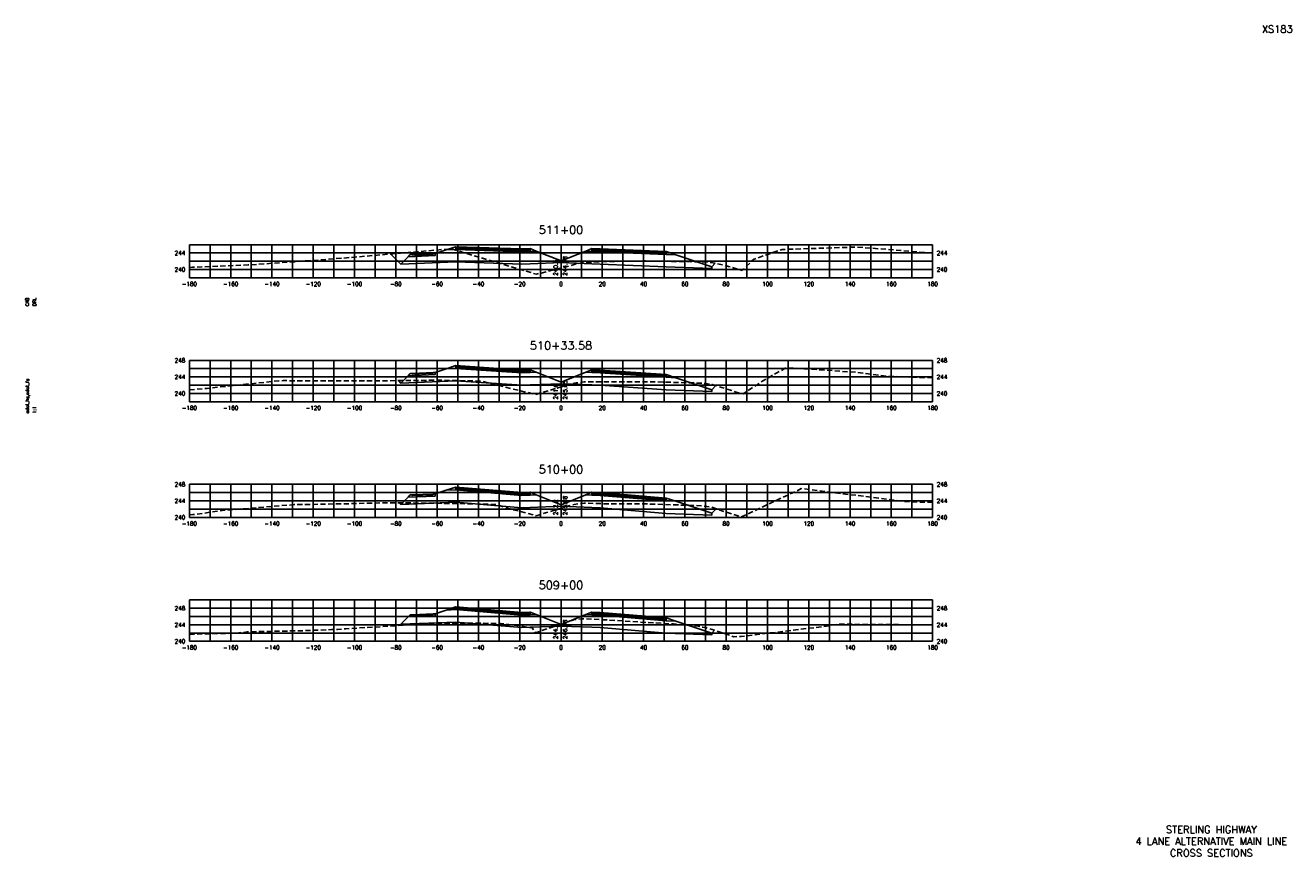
# Model space of a CAD drawing. Extents: x 37 to 9410, y 16 to 8218.
# Tile 82 of 110: x 8067 to 8679, y 3136 to 3538. Entities that reach past the tile are written whole.
import ezdxf
from ezdxf.enums import TextEntityAlignment as Align

# ---------------------------------------------------------------- set-up
doc = ezdxf.new("R2010")
doc.units = 0
doc.header["$LTSCALE"] = 20
doc.header["$MEASUREMENT"] = 0
doc.linetypes.add('HIDDEN_050%', pattern=[0.1875, 0.125, -0.0625])
for name, color, linetype in [('S-AT-TXT175', 6, 'Continuous'), ('S-AT-TXT80', 1, 'Continuous'), ('XDATUM', 3, 'Continuous'), ('XEG', 1, 'HIDDEN_050%'), ('XFG', 2, 'Continuous'), ('XGRID', 251, 'Continuous'), ('XGRIDT', 2, 'Continuous'), ('XREF-BORDER', 7, 'Continuous')]:
    doc.layers.add(name, color=color, linetype=linetype)
doc.styles.add('L100', font='simplex.shx', dxfattribs={"height": 2})
doc.styles.add('L175', font='ROMANSM.shx', dxfattribs={"height": 3.5})
doc.styles.add('L80', font='ROMANSM.shx', dxfattribs={"height": 1.6})

# ---------------------------------------------------------------- blocks, each defined once
blk = doc.blocks.new('03025_00_att1')
at = {"layer": 'S-AT-TXT175', "style": 'L175'}
for tag, p in [('NUM', (32.402, 20.822)), ('LINE1', (30.64, 1.444)), ('LINE2', (30.64, 1.161)), ('LINE3', (30.64, 0.877))]:
    blk.add_attdef(tag, text='', height=0.175, dxfattribs=at).set_placement(p, align=Align.CENTER)
at = {"layer": 'S-AT-TXT80', "style": 'L80'}
for tag, p in [('DESIGNED', (2.094, 14.201)), ('CHECKED', (2.265, 14.201)), ('DRAFTED', (2.436, 14.201)), ('PSCALE', (2.265, 11.605)), ('PCTB', (2.094, 11.605)), ('PVIEW', (2.436, 11.605))]:
    blk.add_attdef(tag, p, '', height=0.08, rotation=90, dxfattribs=at)

msp = doc.modelspace()

# ---------------------------------------------------------------- linework, layer by layer
at = {"layer": 'XDATUM', "flags": 128}
for points in [[(8243.62, 3427.49), (8248.46, 3422.65), (8275.05, 3423.71), (8307.05, 3422.62), (8311.05, 3422.78), (8326.05, 3423.38), (8341.05, 3422.78), (8345.05, 3422.62), (8377.05, 3421.34), (8399.05, 3420.46), (8399.05, 3421.35), (8400.77, 3423.07)], [(8247.3, 3366.2), (8248.46, 3365.04), (8275.05, 3366.1), (8307.05, 3363.95), (8311.05, 3364.11), (8326.05, 3364.71), (8341.05, 3364.11), (8345.05, 3363.95), (8377.05, 3361.81), (8399.05, 3360.93), (8399.05, 3361.81), (8401.03, 3363.8)], [(8247.62, 3307.08), (8248.46, 3306.24), (8275.05, 3307.31), (8307.05, 3304.62), (8311.05, 3304.78), (8326.05, 3305.38), (8341.05, 3304.78), (8345.05, 3304.62), (8377.05, 3301.94), (8399.05, 3301.06), (8399.05, 3301.95), (8401.24, 3304.14)], [(8247.86, 3247.65), (8248.46, 3248.25), (8275.05, 3249.31), (8307.05, 3246.62), (8311.05, 3246.78), (8326.05, 3247.38), (8341.05, 3246.78), (8345.05, 3246.62), (8377.05, 3243.94), (8399.05, 3243.06), (8399.05, 3243.94), (8400.43, 3245.32)]]:
    msp.add_lwpolyline(points, dxfattribs=at)
at = {"layer": 'XEG', "flags": 128}
for points in [[(8146.05, 3421.01), (8147.58, 3421.12), (8174.56, 3422.19), (8210.78, 3424.75), (8223.73, 3425.78), (8269.14, 3429.68), (8272.11, 3429.91), (8272.9, 3429.92), (8273.93, 3429.65), (8314.08, 3417.74), (8325.36, 3420.47), (8326.05, 3420.66), (8334.01, 3422.86), (8336.03, 3423.21), (8337.88, 3423.47), (8352.69, 3423.94), (8366.16, 3424.13), (8382.72, 3423.9), (8395.54, 3423.69), (8398.62, 3423.39), (8400.72, 3423.08), (8407.24, 3421.48), (8413.77, 3419.5), (8419.28, 3424.92), (8433.18, 3429.7), (8469.59, 3430.85), (8490.7, 3429.19), (8506.05, 3427.88)], [(8146.05, 3361.71), (8154.63, 3362.44), (8189.3, 3366.13), (8190.5, 3366.17), (8191.4, 3366.18), (8238.47, 3366.11), (8267.42, 3366.4), (8287.64, 3365.98), (8302.33, 3362.17), (8313.84, 3359.55), (8326.05, 3363.11), (8328.7, 3363.88), (8332.53, 3364.94), (8333.45, 3365.1), (8337.23, 3365.55), (8343.48, 3365.64), (8366.35, 3365.67), (8372.5, 3365.57), (8394.88, 3364.93), (8396, 3364.77), (8399.3, 3364.34), (8410.9, 3360.68), (8414.34, 3359.83), (8422.83, 3365.42), (8428.28, 3368.64), (8435.16, 3372.48), (8469.33, 3370.24), (8484.33, 3368.25), (8506.05, 3367.55)], [(8146.05, 3301.27), (8147.73, 3301.3), (8162.87, 3303.4), (8196.83, 3306.15), (8221.62, 3306.56), (8241.63, 3307.09), (8245.93, 3307.1), (8282.04, 3306.58), (8295.03, 3306.2), (8299.72, 3304.54), (8314.09, 3300.77), (8321.88, 3303.21), (8326.05, 3304.43), (8332.35, 3306.27), (8334.7, 3306.58), (8337.28, 3306.88), (8350.43, 3306.5), (8366.03, 3306.52), (8381.77, 3306.06), (8394.28, 3305.63), (8396.71, 3305.31), (8398.87, 3304.93), (8404.99, 3302.89), (8409.34, 3301.52), (8413.44, 3300.23), (8440.7, 3313.01), (8442.33, 3313.91), (8443.92, 3313.81), (8450.11, 3312.99), (8484.12, 3308.76), (8491.42, 3307.75), (8506.05, 3307.18)], [(8146.05, 3243.4), (8168.86, 3243.91), (8174.01, 3244.53), (8200.54, 3245.1), (8214.96, 3245.65), (8217.76, 3245.7), (8221.9, 3246.02), (8266.66, 3248.83), (8296.87, 3248.65), (8312.03, 3246.56), (8313.66, 3244.12), (8323.54, 3247.41), (8326.05, 3248.27), (8332.12, 3250.36), (8333.99, 3250.54), (8336.46, 3250.94), (8352.27, 3250.1), (8364.43, 3249.29), (8380.47, 3248.37), (8391.7, 3247.47), (8394.68, 3246.8), (8396.55, 3246.53), (8402.22, 3244.76), (8406.03, 3243.46), (8409.73, 3242.2), (8413.39, 3242.3), (8452.59, 3247.09), (8460.68, 3248.22), (8462.25, 3248.27), (8501.63, 3247.94), (8506.05, 3247.89)]]:
    msp.add_lwpolyline(points, dxfattribs=at)
at = {"layer": 'XFG', "flags": 128}
for points in [[(8248.46, 3422.65), (8248.46, 3422.65), (8243.62, 3427.49)], [(8326.05, 3424.12), (8314.1, 3428.91), (8311.05, 3428.78), (8307.05, 3428.62), (8275.05, 3429.71), (8270.48, 3429.53), (8265.05, 3427.72), (8265.05, 3426.72), (8252.01, 3426.2), (8248.46, 3422.65), (8275.05, 3423.71), (8307.05, 3422.62), (8311.05, 3422.78), (8326.05, 3423.38), (8326.05, 3424.12)], [(8265.05, 3427.72), (8264.05, 3427.68), (8264.05, 3427.34), (8254.05, 3426.94), (8254.05, 3427.28), (8253.05, 3427.24), (8252.01, 3426.2), (8265.05, 3426.72), (8265.05, 3427.72)], [(8264.05, 3427.68), (8254.05, 3427.28), (8254.05, 3426.94), (8264.05, 3427.34), (8264.05, 3427.68)], [(8311.05, 3429.12), (8307.05, 3428.96), (8275.05, 3430.05), (8275.05, 3431.05), (8270.48, 3429.53), (8275.05, 3429.71), (8307.05, 3428.62), (8311.05, 3428.78), (8314.1, 3428.91), (8311.05, 3430.12), (8311.05, 3429.12)], [(8311.05, 3430.12), (8307.05, 3429.96), (8275.05, 3431.05), (8275.05, 3430.71), (8307.05, 3429.62), (8311.05, 3429.78), (8311.05, 3430.12)], [(8311.05, 3429.78), (8307.05, 3429.62), (8275.05, 3430.71), (8275.05, 3430.05), (8307.05, 3428.96), (8311.05, 3429.12), (8311.05, 3429.78)], [(8326.05, 3424.12), (8338, 3428.91), (8341.05, 3428.78), (8345.05, 3428.62), (8377.05, 3427.34), (8381.62, 3427.16), (8399.05, 3421.35), (8399.05, 3420.46), (8377.05, 3421.34), (8345.05, 3422.62), (8341.05, 3422.78), (8326.05, 3423.38)], [(8341.05, 3430.12), (8338, 3428.91), (8341.05, 3428.78), (8345.05, 3428.62), (8377.05, 3427.34), (8381.62, 3427.16), (8377.05, 3428.68), (8377.05, 3427.68), (8345.05, 3428.96), (8341.05, 3429.12), (8341.05, 3430.12)], [(8341.05, 3430.12), (8341.05, 3429.78), (8345.05, 3429.62), (8377.05, 3428.34), (8377.05, 3428.68), (8345.05, 3429.96), (8341.05, 3430.12)], [(8341.05, 3429.78), (8341.05, 3429.12), (8345.05, 3428.96), (8377.05, 3427.68), (8377.05, 3428.34), (8345.05, 3429.62), (8341.05, 3429.78)], [(8399.05, 3421.35), (8399.05, 3421.35), (8400.77, 3423.07)], [(8326.05, 3365.45), (8314.1, 3370.23), (8311.05, 3370.11), (8307.05, 3369.95), (8275.05, 3372.1), (8270.48, 3371.92), (8265.05, 3370.11), (8265.05, 3369.11), (8252.01, 3368.58), (8248.46, 3365.04), (8275.05, 3366.1), (8307.05, 3363.95), (8311.05, 3364.11), (8326.05, 3364.71), (8326.05, 3365.45)], [(8311.05, 3370.45), (8307.05, 3370.29), (8275.05, 3372.44), (8275.05, 3373.44), (8270.48, 3371.92), (8275.05, 3372.1), (8307.05, 3369.95), (8311.05, 3370.11), (8314.1, 3370.23), (8311.05, 3371.45), (8311.05, 3370.45)], [(8311.05, 3371.45), (8307.05, 3371.29), (8275.05, 3373.44), (8275.05, 3373.1), (8307.05, 3370.95), (8311.05, 3371.11), (8311.05, 3371.45)], [(8311.05, 3371.11), (8307.05, 3370.95), (8275.05, 3373.1), (8275.05, 3372.44), (8307.05, 3370.29), (8311.05, 3370.45), (8311.05, 3371.11)], [(8341.05, 3371.45), (8338, 3370.23), (8341.05, 3370.11), (8345.05, 3369.95), (8377.05, 3367.81), (8381.62, 3367.62), (8377.05, 3369.15), (8377.05, 3368.15), (8345.05, 3370.29), (8341.05, 3370.45), (8341.05, 3371.45)], [(8341.05, 3371.45), (8341.05, 3371.11), (8345.05, 3370.95), (8377.05, 3368.81), (8377.05, 3369.15), (8345.05, 3371.29), (8341.05, 3371.45)], [(8341.05, 3371.11), (8341.05, 3370.45), (8345.05, 3370.29), (8377.05, 3368.15), (8377.05, 3368.81), (8345.05, 3370.95), (8341.05, 3371.11)], [(8248.46, 3365.04), (8248.46, 3365.04), (8247.3, 3366.2)], [(8265.05, 3370.11), (8264.05, 3370.07), (8264.05, 3369.73), (8254.05, 3369.33), (8254.05, 3369.67), (8253.05, 3369.63), (8252.01, 3368.58), (8265.05, 3369.11), (8265.05, 3370.11)], [(8264.05, 3370.07), (8254.05, 3369.67), (8254.05, 3369.33), (8264.05, 3369.73), (8264.05, 3370.07)], [(8326.05, 3365.45), (8338, 3370.23), (8341.05, 3370.11), (8345.05, 3369.95), (8377.05, 3367.81), (8381.62, 3367.62), (8399.05, 3361.81), (8399.05, 3360.93), (8377.05, 3361.81), (8345.05, 3363.95), (8341.05, 3364.11), (8326.05, 3364.71)], [(8399.05, 3361.81), (8399.05, 3361.81), (8401.03, 3363.8)], [(8326.05, 3306.12), (8314.1, 3310.91), (8311.05, 3310.78), (8307.05, 3310.62), (8275.05, 3313.31), (8270.48, 3313.12), (8265.05, 3311.31), (8265.05, 3310.31), (8252.01, 3309.79), (8248.46, 3306.24), (8275.05, 3307.31), (8307.05, 3304.62), (8311.05, 3304.78), (8326.05, 3305.38), (8326.05, 3306.12)], [(8265.05, 3311.31), (8264.05, 3311.27), (8264.05, 3310.93), (8254.05, 3310.53), (8254.05, 3310.87), (8253.05, 3310.83), (8252.01, 3309.79), (8265.05, 3310.31), (8265.05, 3311.31)], [(8264.05, 3311.27), (8254.05, 3310.87), (8254.05, 3310.53), (8264.05, 3310.93), (8264.05, 3311.27)], [(8311.05, 3311.12), (8307.05, 3310.96), (8275.05, 3313.65), (8275.05, 3314.65), (8270.48, 3313.12), (8275.05, 3313.31), (8307.05, 3310.62), (8311.05, 3310.78), (8314.1, 3310.91), (8311.05, 3312.12), (8311.05, 3311.12)], [(8311.05, 3312.12), (8307.05, 3311.96), (8275.05, 3314.65), (8275.05, 3314.31), (8307.05, 3311.62), (8311.05, 3311.78), (8311.05, 3312.12)], [(8311.05, 3311.78), (8307.05, 3311.62), (8275.05, 3314.31), (8275.05, 3313.65), (8307.05, 3310.96), (8311.05, 3311.12), (8311.05, 3311.78)], [(8326.05, 3306.12), (8338, 3310.91), (8341.05, 3310.78), (8345.05, 3310.62), (8377.05, 3307.94), (8381.62, 3307.76), (8399.05, 3301.95), (8399.05, 3301.06), (8377.05, 3301.94), (8345.05, 3304.62), (8341.05, 3304.78), (8326.05, 3305.38)], [(8341.05, 3312.12), (8338, 3310.91), (8341.05, 3310.78), (8345.05, 3310.62), (8377.05, 3307.94), (8381.62, 3307.76), (8377.05, 3309.28), (8377.05, 3308.28), (8345.05, 3310.96), (8341.05, 3311.12), (8341.05, 3312.12)], [(8341.05, 3312.12), (8341.05, 3311.78), (8345.05, 3311.62), (8377.05, 3308.94), (8377.05, 3309.28), (8345.05, 3311.96), (8341.05, 3312.12)], [(8341.05, 3311.78), (8341.05, 3311.12), (8345.05, 3310.96), (8377.05, 3308.28), (8377.05, 3308.94), (8345.05, 3311.62), (8341.05, 3311.78)], [(8248.46, 3306.24), (8248.46, 3306.24), (8247.62, 3307.08)], [(8399.05, 3301.95), (8399.05, 3301.95), (8401.24, 3304.14)], [(8326.05, 3248.12), (8314.1, 3252.91), (8311.05, 3252.78), (8307.05, 3252.62), (8275.05, 3255.31), (8270.48, 3255.13), (8265.05, 3253.32), (8265.05, 3252.32), (8252.01, 3251.8), (8248.46, 3248.25), (8275.05, 3249.31), (8307.05, 3246.62), (8311.05, 3246.78), (8326.05, 3247.38), (8326.05, 3248.12)], [(8311.05, 3253.12), (8307.05, 3252.96), (8275.05, 3255.65), (8275.05, 3256.65), (8270.48, 3255.13), (8275.05, 3255.31), (8307.05, 3252.62), (8311.05, 3252.78), (8314.1, 3252.91), (8311.05, 3254.12), (8311.05, 3253.12)], [(8311.05, 3254.12), (8307.05, 3253.96), (8275.05, 3256.65), (8275.05, 3256.31), (8307.05, 3253.62), (8311.05, 3253.78), (8311.05, 3254.12)], [(8311.05, 3253.78), (8307.05, 3253.62), (8275.05, 3256.31), (8275.05, 3255.65), (8307.05, 3252.96), (8311.05, 3253.12), (8311.05, 3253.78)], [(8265.05, 3253.32), (8264.05, 3253.28), (8264.05, 3252.94), (8254.05, 3252.54), (8254.05, 3252.88), (8253.05, 3252.84), (8252.01, 3251.8), (8265.05, 3252.32), (8265.05, 3253.32)], [(8264.05, 3253.28), (8254.05, 3252.88), (8254.05, 3252.54), (8264.05, 3252.94), (8264.05, 3253.28)], [(8326.05, 3248.12), (8338, 3252.91), (8341.05, 3252.78), (8345.05, 3252.62), (8377.05, 3249.94), (8381.62, 3249.75), (8399.05, 3243.94), (8399.05, 3243.06), (8377.05, 3243.94), (8345.05, 3246.62), (8341.05, 3246.78), (8326.05, 3247.38)], [(8341.05, 3254.12), (8338, 3252.91), (8341.05, 3252.78), (8345.05, 3252.62), (8377.05, 3249.94), (8381.62, 3249.75), (8377.05, 3251.28), (8377.05, 3250.28), (8345.05, 3252.96), (8341.05, 3253.12), (8341.05, 3254.12)], [(8341.05, 3254.12), (8341.05, 3253.78), (8345.05, 3253.62), (8377.05, 3250.94), (8377.05, 3251.28), (8345.05, 3253.96), (8341.05, 3254.12)], [(8341.05, 3253.78), (8341.05, 3253.12), (8345.05, 3252.96), (8377.05, 3250.28), (8377.05, 3250.94), (8345.05, 3253.62), (8341.05, 3253.78)], [(8248.46, 3248.25), (8248.46, 3248.25), (8247.86, 3247.65)], [(8399.05, 3243.94), (8399.05, 3243.94), (8400.43, 3245.32)]]:
    msp.add_lwpolyline(points, dxfattribs=at)
at = {"layer": 'XGRID'}
for p, q in [((8146.05, 3416), (8146.05, 3432)), ((8146.05, 3432), (8506.05, 3432)), ((8146.05, 3428), (8506.05, 3428)), ((8156.05, 3416), (8156.05, 3432)), ((8166.05, 3416), (8166.05, 3432)), ((8176.05, 3416), (8176.05, 3432)), ((8186.05, 3416), (8186.05, 3432)), ((8196.05, 3416), (8196.05, 3432)), ((8206.05, 3416), (8206.05, 3432)), ((8216.05, 3416), (8216.05, 3432)), ((8226.05, 3416), (8226.05, 3432)), ((8236.05, 3416), (8236.05, 3432)), ((8246.05, 3416), (8246.05, 3432)), ((8256.05, 3416), (8256.05, 3432)), ((8266.05, 3416), (8266.05, 3432)), ((8276.05, 3416), (8276.05, 3432)), ((8286.05, 3416), (8286.05, 3432)), ((8296.05, 3416), (8296.05, 3432)), ((8306.05, 3416), (8306.05, 3432)), ((8316.05, 3416), (8316.05, 3432)), ((8326.05, 3416), (8326.05, 3432)), ((8336.05, 3416), (8336.05, 3432)), ((8346.05, 3416), (8346.05, 3432)), ((8356.05, 3416), (8356.05, 3432)), ((8366.05, 3416), (8366.05, 3432)), ((8376.05, 3416), (8376.05, 3432)), ((8386.05, 3416), (8386.05, 3432)), ((8396.05, 3416), (8396.05, 3432)), ((8406.05, 3416), (8406.05, 3432)), ((8416.05, 3416), (8416.05, 3432)), ((8426.05, 3416), (8426.05, 3432)), ((8436.05, 3416), (8436.05, 3432)), ((8446.05, 3416), (8446.05, 3432)), ((8456.05, 3416), (8456.05, 3432)), ((8466.05, 3416), (8466.05, 3432)), ((8476.05, 3416), (8476.05, 3432)), ((8486.05, 3416), (8486.05, 3432)), ((8496.05, 3416), (8496.05, 3432)), ((8506.05, 3416), (8506.05, 3432)), ((8146.05, 3424), (8506.05, 3424)), ((8146.05, 3420), (8506.05, 3420)), ((8146.05, 3416), (8506.05, 3416)), ((8146.05, 3356), (8146.05, 3376)), ((8146.05, 3376), (8506.05, 3376)), ((8146.05, 3372), (8506.05, 3372)), ((8156.05, 3356), (8156.05, 3376)), ((8166.05, 3356), (8166.05, 3376)), ((8176.05, 3356), (8176.05, 3376)), ((8186.05, 3356), (8186.05, 3376)), ((8196.05, 3356), (8196.05, 3376)), ((8206.05, 3356), (8206.05, 3376)), ((8216.05, 3356), (8216.05, 3376)), ((8226.05, 3356), (8226.05, 3376)), ((8236.05, 3356), (8236.05, 3376)), ((8246.05, 3356), (8246.05, 3376)), ((8256.05, 3356), (8256.05, 3376)), ((8266.05, 3356), (8266.05, 3376)), ((8276.05, 3356), (8276.05, 3376)), ((8286.05, 3356), (8286.05, 3376)), ((8296.05, 3356), (8296.05, 3376)), ((8306.05, 3356), (8306.05, 3376)), ((8316.05, 3356), (8316.05, 3376)), ((8326.05, 3356), (8326.05, 3376)), ((8336.05, 3356), (8336.05, 3376)), ((8346.05, 3356), (8346.05, 3376)), ((8356.05, 3356), (8356.05, 3376)), ((8366.05, 3356), (8366.05, 3376)), ((8376.05, 3356), (8376.05, 3376)), ((8386.05, 3356), (8386.05, 3376)), ((8396.05, 3356), (8396.05, 3376)), ((8406.05, 3356), (8406.05, 3376)), ((8416.05, 3356), (8416.05, 3376)), ((8426.05, 3356), (8426.05, 3376)), ((8436.05, 3356), (8436.05, 3376)), ((8446.05, 3356), (8446.05, 3376)), ((8456.05, 3356), (8456.05, 3376)), ((8466.05, 3356), (8466.05, 3376)), ((8476.05, 3356), (8476.05, 3376)), ((8486.05, 3356), (8486.05, 3376)), ((8496.05, 3356), (8496.05, 3376)), ((8506.05, 3356), (8506.05, 3376)), ((8146.05, 3368), (8506.05, 3368)), ((8146.05, 3364), (8506.05, 3364)), ((8146.05, 3360), (8506.05, 3360)), ((8146.05, 3356), (8506.05, 3356)), ((8146.05, 3300), (8146.05, 3316)), ((8146.05, 3316), (8506.05, 3316)), ((8156.05, 3300), (8156.05, 3316)), ((8166.05, 3300), (8166.05, 3316)), ((8176.05, 3300), (8176.05, 3316)), ((8186.05, 3300), (8186.05, 3316)), ((8196.05, 3300), (8196.05, 3316)), ((8206.05, 3300), (8206.05, 3316)), ((8216.05, 3300), (8216.05, 3316)), ((8226.05, 3300), (8226.05, 3316)), ((8236.05, 3300), (8236.05, 3316)), ((8246.05, 3300), (8246.05, 3316)), ((8256.05, 3300), (8256.05, 3316)), ((8266.05, 3300), (8266.05, 3316)), ((8276.05, 3300), (8276.05, 3316)), ((8286.05, 3300), (8286.05, 3316)), ((8296.05, 3300), (8296.05, 3316)), ((8306.05, 3300), (8306.05, 3316)), ((8316.05, 3300), (8316.05, 3316)), ((8326.05, 3300), (8326.05, 3316)), ((8336.05, 3300), (8336.05, 3316)), ((8346.05, 3300), (8346.05, 3316)), ((8356.05, 3300), (8356.05, 3316)), ((8366.05, 3300), (8366.05, 3316)), ((8376.05, 3300), (8376.05, 3316)), ((8386.05, 3300), (8386.05, 3316)), ((8396.05, 3300), (8396.05, 3316)), ((8406.05, 3300), (8406.05, 3316)), ((8416.05, 3300), (8416.05, 3316)), ((8426.05, 3300), (8426.05, 3316)), ((8436.05, 3300), (8436.05, 3316)), ((8446.05, 3300), (8446.05, 3316)), ((8456.05, 3300), (8456.05, 3316)), ((8466.05, 3300), (8466.05, 3316)), ((8476.05, 3300), (8476.05, 3316)), ((8486.05, 3300), (8486.05, 3316)), ((8496.05, 3300), (8496.05, 3316)), ((8506.05, 3300), (8506.05, 3316)), ((8146.05, 3312), (8506.05, 3312)), ((8146.05, 3308), (8506.05, 3308)), ((8146.05, 3304), (8506.05, 3304)), ((8146.05, 3300), (8506.05, 3300)), ((8146.05, 3240), (8146.05, 3260)), ((8146.05, 3260), (8506.05, 3260)), ((8146.05, 3256), (8506.05, 3256)), ((8156.05, 3240), (8156.05, 3260)), ((8166.05, 3240), (8166.05, 3260)), ((8176.05, 3240), (8176.05, 3260)), ((8186.05, 3240), (8186.05, 3260)), ((8196.05, 3240), (8196.05, 3260)), ((8206.05, 3240), (8206.05, 3260)), ((8216.05, 3240), (8216.05, 3260)), ((8226.05, 3240), (8226.05, 3260)), ((8236.05, 3240), (8236.05, 3260)), ((8246.05, 3240), (8246.05, 3260)), ((8256.05, 3240), (8256.05, 3260)), ((8266.05, 3240), (8266.05, 3260)), ((8276.05, 3240), (8276.05, 3260)), ((8286.05, 3240), (8286.05, 3260)), ((8296.05, 3240), (8296.05, 3260)), ((8306.05, 3240), (8306.05, 3260)), ((8316.05, 3240), (8316.05, 3260)), ((8326.05, 3240), (8326.05, 3260)), ((8336.05, 3240), (8336.05, 3260)), ((8346.05, 3240), (8346.05, 3260)), ((8356.05, 3240), (8356.05, 3260)), ((8366.05, 3240), (8366.05, 3260)), ((8376.05, 3240), (8376.05, 3260)), ((8386.05, 3240), (8386.05, 3260)), ((8396.05, 3240), (8396.05, 3260)), ((8406.05, 3240), (8406.05, 3260)), ((8416.05, 3240), (8416.05, 3260)), ((8426.05, 3240), (8426.05, 3260)), ((8436.05, 3240), (8436.05, 3260)), ((8446.05, 3240), (8446.05, 3260)), ((8456.05, 3240), (8456.05, 3260)), ((8466.05, 3240), (8466.05, 3260)), ((8476.05, 3240), (8476.05, 3260)), ((8486.05, 3240), (8486.05, 3260)), ((8496.05, 3240), (8496.05, 3260)), ((8506.05, 3240), (8506.05, 3260)), ((8146.05, 3252), (8506.05, 3252)), ((8146.05, 3248), (8506.05, 3248)), ((8146.05, 3244), (8506.05, 3244)), ((8146.05, 3240), (8506.05, 3240))]:
    msp.add_line(p, q, dxfattribs=at)

# ---------------------------------------------------------------- block references
at = {"layer": 'XREF-BORDER'}
ref = msp.add_blockref('03025_00_att1', (8026.45, 3118.23), dxfattribs=dict(at, xscale=20, yscale=20, zscale=20))
ref.add_attrib('LINE1', 'STERLING HIGHWAY', dxfattribs={"layer": 'S-AT-TXT175', "height": 3.5, "style": 'L175'}).set_placement((8641.07, 3147.1), align=Align.CENTER)
ref.add_attrib('LINE2', '4 LANE ALTERNATIVE MAIN LINE', dxfattribs={"layer": 'S-AT-TXT175', "height": 3.5, "style": 'L175'}).set_placement((8641.07, 3141.44), align=Align.CENTER)
ref.add_attrib('LINE3', 'CROSS SECTIONS', dxfattribs={"layer": 'S-AT-TXT175', "height": 3.5, "style": 'L175'}).set_placement((8641.07, 3135.77), align=Align.CENTER)
ref.add_attrib('NUM', 'XS183', dxfattribs={"layer": 'S-AT-TXT175', "height": 3.5, "style": 'L175'}).set_placement((8673, 3534.66), align=Align.CENTER)
ref.add_attrib('DESIGNED', 'CAB', (8068.34, 3402.25), dxfattribs={"layer": 'S-AT-TXT80', "height": 1.6, "rotation": 90, "style": 'L80'})
ref.add_attrib('CHECKED', 'DRL', (8071.75, 3402.25), dxfattribs={"layer": 'S-AT-TXT80', "height": 1.6, "rotation": 90, "style": 'L80'})
ref.add_attrib('PCTB', 'adot_hs,adot_fs', (8068.34, 3350.32), dxfattribs={"layer": 'S-AT-TXT80', "height": 1.6, "rotation": 90, "style": 'L80'})
ref.add_attrib('PSCALE', '1:1', (8071.75, 3350.32), dxfattribs={"layer": 'S-AT-TXT80', "height": 1.6, "rotation": 90, "style": 'L80'})

# ---------------------------------------------------------------- texts
at = {"layer": 'XGRIDT', "style": 'L100'}
for s, p in [('511+00', (8326.05, 3436)), ('510+33.58', (8326.05, 3380)), ('510+00', (8326.05, 3320)), ('509+00', (8326.05, 3264))]:
    msp.add_text(s, height=4, dxfattribs=at).set_placement(p, align=Align.BOTTOM_CENTER)
for s, p in [('244', (8144.05, 3428)), ('240', (8144.05, 3420)), ('248', (8144.05, 3376)), ('244', (8144.05, 3368)), ('240', (8144.05, 3360)), ('248', (8144.05, 3316)), ('244', (8144.05, 3308)), ('240', (8144.05, 3300)), ('248', (8144.05, 3256)), ('244', (8144.05, 3248)), ('240', (8144.05, 3240))]:
    msp.add_text(s, height=2, dxfattribs=at).set_placement(p, align=Align.MIDDLE_RIGHT)
for s, p in [('244', (8508.05, 3428)), ('240', (8508.05, 3420)), ('248', (8508.05, 3376)), ('244', (8508.05, 3368)), ('240', (8508.05, 3360)), ('248', (8508.05, 3316)), ('244', (8508.05, 3308)), ('240', (8508.05, 3300)), ('248', (8508.05, 3256)), ('244', (8508.05, 3248)), ('240', (8508.05, 3240))]:
    msp.add_text(s, height=2, dxfattribs=at).set_placement(p, align=Align.MIDDLE_LEFT)
for s, p in [('240.3', (8325.05, 3417)), ('241.6', (8325.05, 3357)), ('242.2', (8325.05, 3301)), ('244.1', (8325.05, 3241))]:
    msp.add_text(s, height=2, rotation=90, dxfattribs=at).set_placement(p, align=Align.BOTTOM_LEFT)
for s, p in [('244.98', (8327.05, 3417)), ('245.65', (8327.05, 3357)), ('245.98', (8327.05, 3301)), ('246.98', (8327.05, 3241))]:
    msp.add_text(s, height=2, rotation=90, dxfattribs=at).set_placement(p, align=Align.TOP_LEFT)
for s, p in [('-180', (8146.05, 3414)), ('-160', (8166.05, 3414)), ('-140', (8186.05, 3414)), ('-120', (8206.05, 3414)), ('-100', (8226.05, 3414)), ('-80', (8246.05, 3414)), ('-60', (8266.05, 3414)), ('-40', (8286.05, 3414)), ('-20', (8306.05, 3414)), ('0', (8326.05, 3414)), ('20', (8346.05, 3414)), ('40', (8366.05, 3414)), ('60', (8386.05, 3414)), ('80', (8406.05, 3414)), ('100', (8426.05, 3414)), ('120', (8446.05, 3414)), ('140', (8466.05, 3414)), ('160', (8486.05, 3414)), ('180', (8506.05, 3414)), ('-180', (8146.05, 3354)), ('-160', (8166.05, 3354)), ('-140', (8186.05, 3354)), ('-120', (8206.05, 3354)), ('-100', (8226.05, 3354)), ('-80', (8246.05, 3354)), ('-60', (8266.05, 3354)), ('-40', (8286.05, 3354)), ('-20', (8306.05, 3354)), ('0', (8326.05, 3354)), ('20', (8346.05, 3354)), ('40', (8366.05, 3354)), ('60', (8386.05, 3354)), ('80', (8406.05, 3354)), ('100', (8426.05, 3354)), ('120', (8446.05, 3354)), ('140', (8466.05, 3354)), ('160', (8486.05, 3354)), ('180', (8506.05, 3354)), ('-180', (8146.05, 3298)), ('-160', (8166.05, 3298)), ('-140', (8186.05, 3298)), ('-120', (8206.05, 3298)), ('-100', (8226.05, 3298)), ('-80', (8246.05, 3298)), ('-60', (8266.05, 3298)), ('-40', (8286.05, 3298)), ('-20', (8306.05, 3298)), ('0', (8326.05, 3298)), ('20', (8346.05, 3298)), ('40', (8366.05, 3298)), ('60', (8386.05, 3298)), ('80', (8406.05, 3298)), ('100', (8426.05, 3298)), ('120', (8446.05, 3298)), ('140', (8466.05, 3298)), ('160', (8486.05, 3298)), ('180', (8506.05, 3298)), ('-180', (8146.05, 3238)), ('-160', (8166.05, 3238)), ('-140', (8186.05, 3238)), ('-120', (8206.05, 3238)), ('-100', (8226.05, 3238)), ('-80', (8246.05, 3238)), ('-60', (8266.05, 3238)), ('-40', (8286.05, 3238)), ('-20', (8306.05, 3238)), ('0', (8326.05, 3238)), ('20', (8346.05, 3238)), ('40', (8366.05, 3238)), ('60', (8386.05, 3238)), ('80', (8406.05, 3238)), ('100', (8426.05, 3238)), ('120', (8446.05, 3238)), ('140', (8466.05, 3238)), ('160', (8486.05, 3238)), ('180', (8506.05, 3238))]:
    msp.add_text(s, height=2, dxfattribs=at).set_placement(p, align=Align.TOP_CENTER)

doc.saveas('drawing.dxf')
